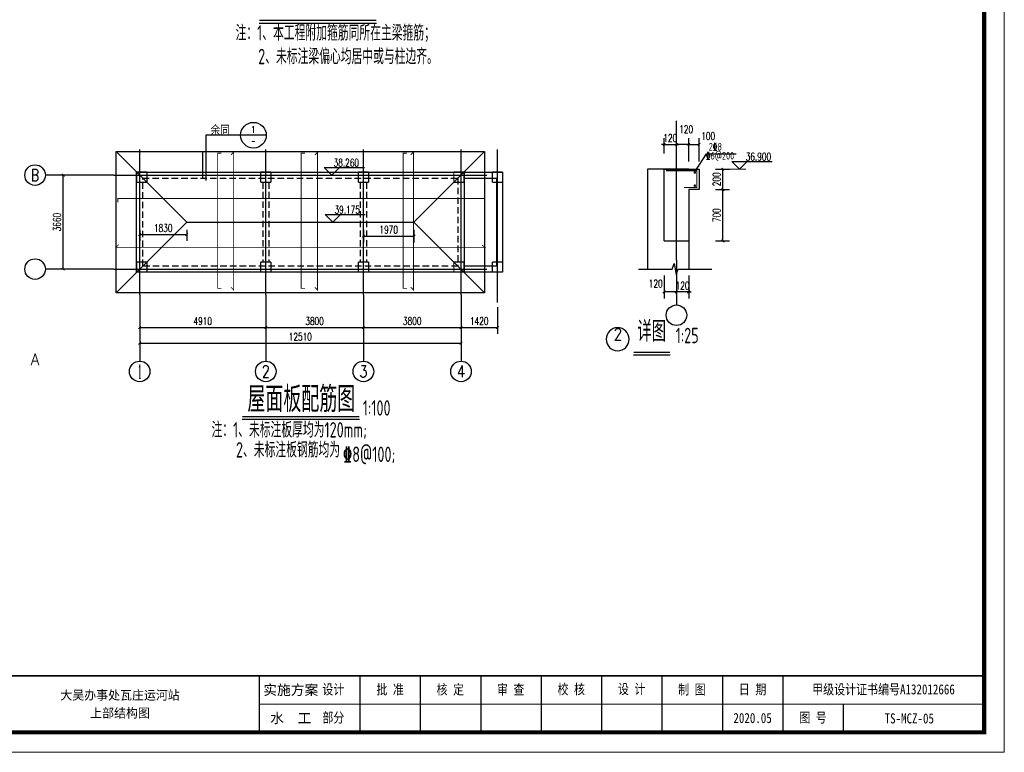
# Model space of a CAD drawing. Extents: x -312340 to 313322, y -38051 to 526488.
# Tile 10 of 11: x -153105 to -114772, y 136570 to 165107. Entities that reach past the tile are written whole.
import ezdxf
from ezdxf.enums import TextEntityAlignment as Align

# ---------------------------------------------------------------- set-up
doc = ezdxf.new("R2010")
doc.units = 0
doc.header["$LTSCALE"] = 1000
doc.header["$MEASUREMENT"] = 0
doc.linetypes.add('CENTER', pattern=[2, 1.25, -0.25, 0.25, -0.25])
doc.linetypes.add('HIDDEN', pattern=[0.375, 0.25, -0.125])
doc.layers.get('0').update_dxf_attribs({"linetype": 'CONTINUOUS'})
doc.layers.get('defpoints').update_dxf_attribs({"linetype": 'CONTINUOUS'})
for name, color, linetype in [('AXIS', 253, 'CENTER'), ('AXIS_TEXT', 7, 'CONTINUOUS'), ('COLUMN', 255, 'CONTINUOUS'), ('DIM', 3, 'CONTINUOUS'), ('DIM_ELEV', 3, 'CONTINUOUS'), ('DIM_IDEN', 3, 'CONTINUOUS'), ('DIM_SYMB', 3, 'CONTINUOUS'), ('DOTE', 1, 'CONTINUOUS'), ('PUB_DIM', 3, 'CONTINUOUS'), ('PUB_TEXT', 7, 'CONTINUOUS'), ('REIN', 1, 'CONTINUOUS'), ('TEXT', 7, 'CONTINUOUS'), ('THICK', 6, 'CONTINUOUS'), ('THIN', 7, 'CONTINUOUS'), ('TQTC', 3, 'CONTINUOUS'), ('柱__纵筋', 1, 'CONTINUOUS'), ('梁', 4, 'CONTINUOUS'), ('楼板正筋钢筋', 24, 'CONTINUOUS'), ('楼板负筋钢筋', 1, 'CONTINUOUS')]:
    doc.layers.add(name, color=color, linetype=linetype)
doc.styles.add('_TCH_AXIS', font='COMPLEX', dxfattribs={"bigfont": 'GBCBIG'})
doc.styles.add('_TCH_DIM', font='SIMPLEX', dxfattribs={"bigfont": 'GBCBIG'})
doc.styles.add('_TCH_DIM_T3', font='SIMPLEX', dxfattribs={"width": 0.705882, "bigfont": 'GBCBIG'})
doc.styles.add('_TCH_LABEL', font='COMPLEX', dxfattribs={"bigfont": 'GBCBIG'})
doc.styles.add('SM', font='gbenor.shx', dxfattribs={"width": 0.7, "bigfont": 'hztxt.shx'})
doc.styles.add('ST', font='txt', dxfattribs={"height": 350})
doc.styles.add('TSSD_NORM', font='tssdeng.shx', dxfattribs={"width": 0.7, "bigfont": 'hztxt.shx'})
doc.styles.add('TSSD_Rein', font='Tssdeng.shx', dxfattribs={"width": 0.7, "bigfont": 'hztxt.shx'})
doc.styles.add('图框', font='仿宋_GB2312.TTF', dxfattribs={"width": 0.8, "height": 4})
doc.styles.add('宋体', font='txt', dxfattribs={"width": 0.8, "height": 3.5})
doc.dimstyles.new('_TCH_ARCH&&100', dxfattribs={"dimtxt": 297.5, "dimasz": 100, "dimexe": 250, "dimexo": 300, "dimgap": 100, "dimtad": 1, "dimdec": 0, "dimzin": 0, "dimdsep": 46, "dimtxsty": '_TCH_DIM_T3', "dimblk": 'ARCHTICK', "dimcen": 0.09, "dimclrt": 7, "dimazin": 2, "dimtfac": 1, "dimtdec": 0, "dimtix": 1, "dimtmove": 2, "dimatfit": 3, "dimfxl": 0, "dimtolj": 1, "dimtzin": 0, "dimarcsym": 0})

# ---------------------------------------------------------------- blocks, each defined once
blk = doc.blocks.new('_ArchTick')
at = {"color": 0, "linetype": 'ByBlock', "const_width": 0.4}
blk.add_lwpolyline([(-0.5, -0.5), (0.5, 0.5)], dxfattribs=at)
blk = doc.blocks.new('*D16')
at = {"layer": 'defpoints', "color": 0, "transparency": 16777216}
for p in [(-127537, 155396), (-127057, 155446), (-127537, 154502)]:
    blk.add_point(p, dxfattribs=at)
at = {"layer": 'DIM', "color": 0, "lineweight": -2, "transparency": 16777216}
for p, q in [((-127537, 155096), (-127537, 154252)), ((-127057, 155146), (-127057, 154252)), ((-127537, 154502), (-127637, 154502)), ((-127057, 154502), (-127537, 154502)), ((-127057, 154502), (-126957, 154502))]:
    blk.add_line(p, q, dxfattribs=at)
at = {"layer": 'DIM', "color": 0, "lineweight": -2, "transparency": 16777216, "xscale": 100, "yscale": 100, "zscale": 100}
blk.add_blockref('_ArchTick', (-127537, 154502), dxfattribs=at)
at = {"layer": 'DIM', "color": 0, "lineweight": -2, "transparency": 16777216, "xscale": 100, "yscale": 100, "zscale": 100, "rotation": 180}
blk.add_blockref('_ArchTick', (-127057, 154502), dxfattribs=at)
at = {"layer": 'DIM', "color": 7, "transparency": 16777216, "insert": (-127297, 154751), "char_height": 297.5, "attachment_point": 5, "style": '_TCH_DIM_T3'}
blk.add_mtext('\\A1;120', dxfattribs=at)
blk = doc.blocks.new('*D17')
at = {"layer": 'defpoints', "color": 0, "transparency": 16777216}
for p in [(-128017, 155446), (-127537, 155446), (-128017, 154502)]:
    blk.add_point(p, dxfattribs=at)
at = {"layer": 'DIM', "color": 0, "lineweight": -2, "transparency": 16777216}
for p, q in [((-128017, 155146), (-128017, 154252)), ((-127537, 155146), (-127537, 154252)), ((-127537, 154502), (-128017, 154502))]:
    blk.add_line(p, q, dxfattribs=at)
at = {"layer": 'DIM', "color": 0, "lineweight": -2, "transparency": 16777216, "xscale": 100, "yscale": 100, "zscale": 100, "rotation": 180}
blk.add_blockref('_ArchTick', (-128017, 154502), dxfattribs=at)
at = {"layer": 'DIM', "color": 0, "lineweight": -2, "transparency": 16777216, "xscale": 100, "yscale": 100, "zscale": 100}
blk.add_blockref('_ArchTick', (-127537, 154502), dxfattribs=at)
at = {"layer": 'DIM', "color": 7, "transparency": 16777216, "insert": (-128343, 154827), "char_height": 297.5, "attachment_point": 5, "style": '_TCH_DIM_T3'}
blk.add_mtext('\\A1;120', dxfattribs=at)
blk = doc.blocks.new('*D18')
at = {"layer": 'defpoints', "color": 0, "transparency": 16777216}
for p in [(-126320, 159289), (-125725, 159289), (-126320, 158489)]:
    blk.add_point(p, dxfattribs=at)
at = {"layer": 'DIM', "color": 0, "lineweight": -2, "transparency": 16777216}
for p, q in [((-126020, 159289), (-125475, 159289)), ((-125725, 158489), (-125725, 159289)), ((-126020, 158489), (-125475, 158489))]:
    blk.add_line(p, q, dxfattribs=at)
at = {"layer": 'DIM', "color": 0, "lineweight": -2, "transparency": 16777216, "xscale": 100, "yscale": 100, "zscale": 100}
for p, rotation in [((-125725, 159289), 90), ((-125725, 158489), 270)]:
    blk.add_blockref('_ArchTick', p, dxfattribs=dict(at, rotation=rotation))
at = {"layer": 'DIM', "color": 7, "transparency": 16777216, "insert": (-125974, 158889), "char_height": 297.5, "attachment_point": 5, "rotation": 90, "style": '_TCH_DIM_T3'}
blk.add_mtext('\\A1;200', dxfattribs=at)
blk = doc.blocks.new('*D19')
at = {"layer": 'defpoints', "color": 0, "transparency": 16777216}
for p in [(-126320, 158489), (-125725, 158489), (-126320, 156489)]:
    blk.add_point(p, dxfattribs=at)
at = {"layer": 'DIM', "color": 0, "lineweight": -2, "transparency": 16777216}
for p, q in [((-126020, 158489), (-125475, 158489)), ((-125725, 156489), (-125725, 158489)), ((-126020, 156489), (-125475, 156489))]:
    blk.add_line(p, q, dxfattribs=at)
at = {"layer": 'DIM', "color": 0, "lineweight": -2, "transparency": 16777216, "xscale": 100, "yscale": 100, "zscale": 100}
for p, rotation in [((-125725, 158489), 90), ((-125725, 156489), 270)]:
    blk.add_blockref('_ArchTick', p, dxfattribs=dict(at, rotation=rotation))
at = {"layer": 'DIM', "color": 7, "transparency": 16777216, "insert": (-125974, 157489), "char_height": 297.5, "attachment_point": 5, "rotation": 90, "style": '_TCH_DIM_T3'}
blk.add_mtext('\\A1;700', dxfattribs=at)
blk = doc.blocks.new('*D20')
at = {"layer": 'defpoints', "color": 0, "transparency": 16777216}
for p in [(-126657, 160247), (-127057, 159289), (-126657, 159289)]:
    blk.add_point(p, dxfattribs=at)
at = {"layer": 'DIM', "color": 0, "lineweight": -2, "transparency": 16777216}
for p, q in [((-127057, 159589), (-127057, 160497)), ((-127057, 160247), (-126657, 160247)), ((-126657, 159589), (-126657, 160497))]:
    blk.add_line(p, q, dxfattribs=at)
at = {"layer": 'DIM', "color": 0, "lineweight": -2, "transparency": 16777216, "xscale": 100, "yscale": 100, "zscale": 100, "rotation": 180}
blk.add_blockref('_ArchTick', (-127057, 160247), dxfattribs=at)
at = {"layer": 'DIM', "color": 0, "lineweight": -2, "transparency": 16777216, "xscale": 100, "yscale": 100, "zscale": 100}
blk.add_blockref('_ArchTick', (-126657, 160247), dxfattribs=at)
at = {"layer": 'DIM', "color": 7, "transparency": 16777216, "insert": (-126300, 160572), "char_height": 297.5, "attachment_point": 5, "style": '_TCH_DIM_T3'}
blk.add_mtext('\\A1;100', dxfattribs=at)
blk = doc.blocks.new('*D21')
at = {"layer": 'defpoints', "color": 0, "transparency": 16777216}
for p in [(-127537, 160247), (-127537, 159661), (-127057, 159589)]:
    blk.add_point(p, dxfattribs=at)
at = {"layer": 'DIM', "color": 0, "lineweight": -2, "transparency": 16777216}
for p, q in [((-127537, 159961), (-127537, 160497)), ((-127057, 160247), (-127537, 160247)), ((-127057, 159889), (-127057, 160497))]:
    blk.add_line(p, q, dxfattribs=at)
at = {"layer": 'DIM', "color": 0, "lineweight": -2, "transparency": 16777216, "xscale": 100, "yscale": 100, "zscale": 100, "rotation": 180}
blk.add_blockref('_ArchTick', (-127537, 160247), dxfattribs=at)
at = {"layer": 'DIM', "color": 0, "lineweight": -2, "transparency": 16777216, "xscale": 100, "yscale": 100, "zscale": 100}
blk.add_blockref('_ArchTick', (-127057, 160247), dxfattribs=at)
at = {"layer": 'DIM', "color": 7, "transparency": 16777216, "insert": (-127160, 160836), "char_height": 297.5, "attachment_point": 5, "style": '_TCH_DIM_T3'}
blk.add_mtext('\\A1;120', dxfattribs=at)
blk = doc.blocks.new('*D22')
at = {"layer": 'defpoints', "color": 0, "transparency": 16777216}
for p in [(-127537, 160247), (-128017, 159589), (-127537, 159589)]:
    blk.add_point(p, dxfattribs=at)
at = {"layer": 'DIM', "color": 0, "lineweight": -2, "transparency": 16777216}
for p, q in [((-128017, 160247), (-128117, 160247)), ((-128017, 159889), (-128017, 160497)), ((-128017, 160247), (-127537, 160247)), ((-127537, 159889), (-127537, 160497)), ((-127537, 160247), (-127437, 160247))]:
    blk.add_line(p, q, dxfattribs=at)
at = {"layer": 'DIM', "color": 0, "lineweight": -2, "transparency": 16777216, "xscale": 100, "yscale": 100, "zscale": 100}
blk.add_blockref('_ArchTick', (-128017, 160247), dxfattribs=at)
at = {"layer": 'DIM', "color": 0, "lineweight": -2, "transparency": 16777216, "xscale": 100, "yscale": 100, "zscale": 100, "rotation": 180}
blk.add_blockref('_ArchTick', (-127537, 160247), dxfattribs=at)
at = {"layer": 'DIM', "color": 7, "transparency": 16777216, "insert": (-127777, 160496), "char_height": 297.5, "attachment_point": 5, "style": '_TCH_DIM_T3'}
blk.add_mtext('\\A1;120', dxfattribs=at)
blk = doc.blocks.new('*D24')
at = {"layer": 'defpoints', "color": 0, "linetype": 'ByBlock', "transparency": 16777216}
for p in [(-139724, 157222), (-137754, 157222), (-137754, 156678)]:
    blk.add_point(p, dxfattribs=at)
at = {"layer": 'PUB_DIM', "color": 0, "linetype": 'ByBlock', "lineweight": -2, "transparency": 16777216}
for p, q in [((-139724, 156922), (-139724, 156428)), ((-137754, 156922), (-137754, 156428)), ((-139724, 156678), (-137754, 156678))]:
    blk.add_line(p, q, dxfattribs=at)
at = {"layer": 'PUB_DIM', "color": 0, "linetype": 'ByBlock', "lineweight": -2, "transparency": 16777216, "xscale": 100, "yscale": 100, "zscale": 100, "rotation": 180}
blk.add_blockref('_ArchTick', (-139724, 156678), dxfattribs=at)
at = {"layer": 'PUB_DIM', "color": 0, "linetype": 'ByBlock', "lineweight": -2, "transparency": 16777216, "xscale": 100, "yscale": 100, "zscale": 100}
blk.add_blockref('_ArchTick', (-137754, 156678), dxfattribs=at)
at = {"layer": 'PUB_DIM', "color": 7, "linetype": 'ByBlock', "transparency": 16777216, "insert": (-138739, 156927), "char_height": 297.5, "attachment_point": 5, "style": '_TCH_DIM_T3'}
blk.add_mtext('\\A1;1970', dxfattribs=at)
blk = doc.blocks.new('*D25')
at = {"layer": 'defpoints', "color": 0, "linetype": 'ByBlock', "transparency": 16777216}
for p in [(-148434, 157222), (-146604, 157222), (-146604, 156741)]:
    blk.add_point(p, dxfattribs=at)
at = {"layer": 'PUB_DIM', "color": 0, "linetype": 'ByBlock', "lineweight": -2, "transparency": 16777216}
for p, q in [((-148434, 156922), (-148434, 156491)), ((-146604, 156922), (-146604, 156491)), ((-148434, 156741), (-146604, 156741))]:
    blk.add_line(p, q, dxfattribs=at)
at = {"layer": 'PUB_DIM', "color": 0, "linetype": 'ByBlock', "lineweight": -2, "transparency": 16777216, "xscale": 100, "yscale": 100, "zscale": 100, "rotation": 180}
blk.add_blockref('_ArchTick', (-148434, 156741), dxfattribs=at)
at = {"layer": 'PUB_DIM', "color": 0, "linetype": 'ByBlock', "lineweight": -2, "transparency": 16777216, "xscale": 100, "yscale": 100, "zscale": 100}
blk.add_blockref('_ArchTick', (-146604, 156741), dxfattribs=at)
at = {"layer": 'PUB_DIM', "color": 7, "linetype": 'ByBlock', "transparency": 16777216, "insert": (-147519, 156990), "char_height": 297.5, "attachment_point": 5, "style": '_TCH_DIM_T3'}
blk.add_mtext('\\A1;1830', dxfattribs=at)
blk = doc.blocks.new('*D26')
at = {"layer": 'defpoints', "color": 0, "transparency": 16777216}
for p in [(-151407, 159052), (-149434, 159052), (-149434, 155392)]:
    blk.add_point(p, dxfattribs=at)
at = {"layer": 'DIM', "color": 0, "lineweight": -2, "transparency": 16777216}
for p, q in [((-149734, 159052), (-151657, 159052)), ((-151407, 155392), (-151407, 159052)), ((-149734, 155392), (-151657, 155392))]:
    blk.add_line(p, q, dxfattribs=at)
at = {"layer": 'DIM', "color": 0, "lineweight": -2, "transparency": 16777216, "xscale": 100, "yscale": 100, "zscale": 100}
for p, rotation in [((-151407, 159052), 90), ((-151407, 155392), 270)]:
    blk.add_blockref('_ArchTick', p, dxfattribs=dict(at, rotation=rotation))
at = {"layer": 'DIM', "color": 7, "transparency": 16777216, "insert": (-151656, 157222), "char_height": 297.5, "attachment_point": 5, "rotation": 90, "style": '_TCH_DIM_T3'}
blk.add_mtext('\\A1;3660', dxfattribs=at)
blk = doc.blocks.new('*D27')
at = {"layer": 'defpoints', "color": 0, "transparency": 16777216}
for p in [(-148434, 154203), (-143524, 154203), (-143524, 153117)]:
    blk.add_point(p, dxfattribs=at)
at = {"layer": 'DIM', "color": 0, "lineweight": -2, "transparency": 16777216}
for p, q in [((-148434, 153903), (-148434, 152867)), ((-143524, 153903), (-143524, 152867)), ((-148434, 153117), (-143524, 153117))]:
    blk.add_line(p, q, dxfattribs=at)
at = {"layer": 'DIM', "color": 0, "lineweight": -2, "transparency": 16777216, "xscale": 100, "yscale": 100, "zscale": 100, "rotation": 180}
blk.add_blockref('_ArchTick', (-148434, 153117), dxfattribs=at)
at = {"layer": 'DIM', "color": 0, "lineweight": -2, "transparency": 16777216, "xscale": 100, "yscale": 100, "zscale": 100}
blk.add_blockref('_ArchTick', (-143524, 153117), dxfattribs=at)
at = {"layer": 'DIM', "color": 7, "transparency": 16777216, "insert": (-145979, 153366), "char_height": 297.5, "attachment_point": 5, "style": '_TCH_DIM_T3'}
blk.add_mtext('\\A1;4910', dxfattribs=at)
blk = doc.blocks.new('*D28')
at = {"layer": 'defpoints', "color": 0, "transparency": 16777216}
for p in [(-143524, 154203), (-139724, 154203), (-139724, 153117)]:
    blk.add_point(p, dxfattribs=at)
at = {"layer": 'DIM', "color": 0, "lineweight": -2, "transparency": 16777216}
for p, q in [((-143524, 153903), (-143524, 152867)), ((-139724, 153903), (-139724, 152867)), ((-143524, 153117), (-139724, 153117))]:
    blk.add_line(p, q, dxfattribs=at)
at = {"layer": 'DIM', "color": 0, "lineweight": -2, "transparency": 16777216, "xscale": 100, "yscale": 100, "zscale": 100, "rotation": 180}
blk.add_blockref('_ArchTick', (-143524, 153117), dxfattribs=at)
at = {"layer": 'DIM', "color": 0, "lineweight": -2, "transparency": 16777216, "xscale": 100, "yscale": 100, "zscale": 100}
blk.add_blockref('_ArchTick', (-139724, 153117), dxfattribs=at)
at = {"layer": 'DIM', "color": 7, "transparency": 16777216, "insert": (-141624, 153366), "char_height": 297.5, "attachment_point": 5, "style": '_TCH_DIM_T3'}
blk.add_mtext('\\A1;3800', dxfattribs=at)
blk = doc.blocks.new('*D29')
at = {"layer": 'defpoints', "color": 0, "transparency": 16777216}
for p in [(-139724, 154203), (-135924, 154203), (-135924, 153117)]:
    blk.add_point(p, dxfattribs=at)
at = {"layer": 'DIM', "color": 0, "lineweight": -2, "transparency": 16777216}
for p, q in [((-139724, 153903), (-139724, 152867)), ((-135924, 153903), (-135924, 152867)), ((-139724, 153117), (-135924, 153117))]:
    blk.add_line(p, q, dxfattribs=at)
at = {"layer": 'DIM', "color": 0, "lineweight": -2, "transparency": 16777216, "xscale": 100, "yscale": 100, "zscale": 100, "rotation": 180}
blk.add_blockref('_ArchTick', (-139724, 153117), dxfattribs=at)
at = {"layer": 'DIM', "color": 0, "lineweight": -2, "transparency": 16777216, "xscale": 100, "yscale": 100, "zscale": 100}
blk.add_blockref('_ArchTick', (-135924, 153117), dxfattribs=at)
at = {"layer": 'DIM', "color": 7, "transparency": 16777216, "insert": (-137824, 153366), "char_height": 297.5, "attachment_point": 5, "style": '_TCH_DIM_T3'}
blk.add_mtext('\\A1;3800', dxfattribs=at)
blk = doc.blocks.new('*D30')
at = {"layer": 'defpoints', "color": 0, "transparency": 16777216}
for p in [(-135924, 154203), (-134504, 154203), (-134504, 153117)]:
    blk.add_point(p, dxfattribs=at)
at = {"layer": 'DIM', "color": 0, "lineweight": -2, "transparency": 16777216}
for p, q in [((-135924, 153903), (-135924, 152867)), ((-134504, 153903), (-134504, 152867)), ((-135924, 153117), (-134504, 153117))]:
    blk.add_line(p, q, dxfattribs=at)
at = {"layer": 'DIM', "color": 0, "lineweight": -2, "transparency": 16777216, "xscale": 100, "yscale": 100, "zscale": 100, "rotation": 180}
blk.add_blockref('_ArchTick', (-135924, 153117), dxfattribs=at)
at = {"layer": 'DIM', "color": 0, "lineweight": -2, "transparency": 16777216, "xscale": 100, "yscale": 100, "zscale": 100}
blk.add_blockref('_ArchTick', (-134504, 153117), dxfattribs=at)
at = {"layer": 'DIM', "color": 7, "transparency": 16777216, "insert": (-135214, 153366), "char_height": 297.5, "attachment_point": 5, "style": '_TCH_DIM_T3'}
blk.add_mtext('\\A1;1420', dxfattribs=at)
blk = doc.blocks.new('*D31')
at = {"layer": 'defpoints', "color": 0, "transparency": 16777216}
for p in [(-148434, 154392), (-135924, 154392), (-135924, 152506)]:
    blk.add_point(p, dxfattribs=at)
at = {"layer": 'DIM', "color": 0, "lineweight": -2, "transparency": 16777216}
for p, q in [((-148434, 154092), (-148434, 152256)), ((-135924, 154092), (-135924, 152256)), ((-148434, 152506), (-135924, 152506))]:
    blk.add_line(p, q, dxfattribs=at)
at = {"layer": 'DIM', "color": 0, "lineweight": -2, "transparency": 16777216, "xscale": 100, "yscale": 100, "zscale": 100, "rotation": 180}
blk.add_blockref('_ArchTick', (-148434, 152506), dxfattribs=at)
at = {"layer": 'DIM', "color": 0, "lineweight": -2, "transparency": 16777216, "xscale": 100, "yscale": 100, "zscale": 100}
blk.add_blockref('_ArchTick', (-135924, 152506), dxfattribs=at)
at = {"layer": 'DIM', "color": 7, "transparency": 16777216, "insert": (-142179, 152755), "char_height": 297.5, "attachment_point": 5, "style": '_TCH_DIM_T3'}
blk.add_mtext('\\A1;12510', dxfattribs=at)
blk = doc.blocks.new('tk')
at = {"lineweight": 0}
for p, q in [((420, 297), (420, 0)), ((415, 12), (235, 12)), ((420, 0), (0, 0))]:
    blk.add_line(p, q, dxfattribs=at)
for p, q in [((235, 19), (235, 5)), ((260, 19), (260, 5)), ((275, 19), (275, 5)), ((290, 19), (290, 5)), ((305, 19), (305, 5)), ((320, 19), (320, 5)), ((335, 19), (335, 5)), ((350, 19), (350, 5)), ((365, 19), (365, 5)), ((380, 12), (380, 5))]:
    blk.add_line(p, q)
at = {"lineweight": 0, "const_width": 1}
blk.add_lwpolyline([(25, 292), (415, 292), (415, 5), (25, 5)], close=True, dxfattribs=at)
at = {"lineweight": 0, "const_width": 0.4}
blk.add_lwpolyline([(415, 19), (25, 19)], dxfattribs=at)
at = {"style": '图框'}
for s, p in [('实施方案', (242.83, 15.5)), ('水  工', (242.83, 8.5))]:
    blk.add_text(s, height=2.5, dxfattribs=at).set_placement(p, align=Align.MIDDLE_CENTER)
at = {"char_height": 2.5, "attachment_point": 5, "style": '图框'}
for s, insert in [('设计', (253.4, 15.5)), ('批 准', (267.5, 15.5)), ('核 定', (282.44, 15.47)), ('审 查', (297.43, 15.47)), ('校 核', (312.47, 15.54)), ('设 计', (327.47, 15.59)), ('制 图', (342.42, 15.48)), ('日 期', (357.5, 15.5)), ('甲级设计证书编号A132012666', (390, 15.5)), ('部分', (253.4, 8.5)), ('2020.05', (357.5, 8.5)), ('图 号', (372.5, 8.5))]:
    blk.add_mtext(s, dxfattribs=dict(at, insert=insert))

msp = doc.modelspace()

# ---------------------------------------------------------------- linework, layer by layer
for p, q in [((-145856, 160607.6), (-145856, 158843.7)), ((-126820.7, 159178), (-126370.6, 159879.9)), ((-128657, 159288.8), (-128657, 155395.6)), ((-128017, 159288.8), (-128657, 159288.8)), ((-128017, 156488.8), (-128017, 159288.8)), ((-128017, 159288.8), (-127057, 159288.8)), ((-127057, 159288.8), (-128017, 159288.8)), ((-127057, 159288.8), (-127057, 159288.8)), ((-127057, 159288.8), (-126657, 159288.8)), ((-126657, 159288.8), (-126657, 158488.8)), ((-126657, 158488.8), (-127057, 158488.8)), ((-127057, 158488.8), (-127057, 156488.8)), ((-128017, 156488.8), (-127057, 156488.8)), ((-127057, 156488.8), (-127057, 155395.6))]:
    msp.add_line(p, q)
at = {"ltscale": 10}
for p, q in [((-146604.1, 157222.2), (-149354.1, 159972.2)), ((-137754.1, 157222.2), (-135004.1, 159972.2)), ((-146604.1, 157222.2), (-149354.1, 154472.2)), ((-146604.1, 157222.2), (-137754.1, 157222.2)), ((-137754.1, 157222.2), (-135004.1, 154472.2))]:
    msp.add_line(p, q, dxfattribs=at)
msp.add_lwpolyline([(-149354.1, 159972.2), (-135004.1, 159972.2), (-135004.1, 154472.2), (-149354.1, 154472.2)], close=True, dxfattribs=at)
at = {"const_width": 50}
msp.add_lwpolyline([(-145981.5, 159972.2), (-145981.5, 158926.2)], dxfattribs=at)
for start, end in [(0, 180), (180, 0)]:
    msp.add_arc((-129825.8, 152660.3), 448, start, end)
at = {"layer": 'AXIS', "color": 0, "linetype": 'ByBlock'}
msp.add_line((-126370.6, 159879.9), (-125206.5, 159879.9), dxfattribs=at)
at = {"layer": 'COLUMN', "const_width": 50}
for points in [[(-148554.1, 159172.2), (-148554.1, 158772.2)], [(-148154.1, 159172.2), (-148554.1, 159172.2)], [(-148154.1, 158772.2), (-148154.1, 159172.2)], [(-143724.1, 159172.2), (-143724.1, 158772.2)], [(-143324.1, 159172.2), (-143724.1, 159172.2)], [(-143324.1, 158772.2), (-143324.1, 159172.2)], [(-139924.1, 159172.2), (-139924.1, 158772.2)], [(-139524.1, 159172.2), (-139924.1, 159172.2)], [(-139524.1, 158772.2), (-139524.1, 159172.2)], [(-136204.1, 159172.2), (-136204.1, 158772.2)], [(-135804.1, 159172.2), (-136204.1, 159172.2)], [(-135804.1, 158772.2), (-135804.1, 159172.2)], [(-134704.1, 159172.2), (-134704.1, 158772.2)], [(-134304.1, 159172.2), (-134704.1, 159172.2)], [(-134304.1, 158772.2), (-134304.1, 159172.2)], [(-148554.1, 158772.2), (-148154.1, 158772.2)], [(-143724.1, 158772.2), (-143324.1, 158772.2)], [(-139924.1, 158772.2), (-139524.1, 158772.2)], [(-136204.1, 158772.2), (-135804.1, 158772.2)], [(-134704.1, 158772.2), (-134304.1, 158772.2)], [(-148554.1, 155672.2), (-148554.1, 155272.2)], [(-148154.1, 155672.2), (-148554.1, 155672.2)], [(-148154.1, 155272.2), (-148154.1, 155672.2)], [(-143724.1, 155672.2), (-143724.1, 155272.2)], [(-143324.1, 155672.2), (-143724.1, 155672.2)], [(-143324.1, 155272.2), (-143324.1, 155672.2)], [(-139924.1, 155672.2), (-139924.1, 155272.2)], [(-139524.1, 155672.2), (-139924.1, 155672.2)], [(-139524.1, 155272.2), (-139524.1, 155672.2)], [(-136204.1, 155672.2), (-136204.1, 155272.2)], [(-135804.1, 155672.2), (-136204.1, 155672.2)], [(-135804.1, 155272.2), (-135804.1, 155672.2)], [(-134704.1, 155672.2), (-134704.1, 155272.2)], [(-134304.1, 155672.2), (-134704.1, 155672.2)], [(-134304.1, 155272.2), (-134304.1, 155672.2)], [(-148554.1, 155272.2), (-148154.1, 155272.2)], [(-143724.1, 155272.2), (-143324.1, 155272.2)], [(-139924.1, 155272.2), (-139524.1, 155272.2)], [(-136204.1, 155272.2), (-135804.1, 155272.2)], [(-134704.1, 155272.2), (-134304.1, 155272.2)]]:
    msp.add_lwpolyline(points, dxfattribs=at)
at = {"layer": 'DIM', "color": 0, "linetype": 'ByBlock'}
msp.add_line((-125378, 159588.8), (-123809.4, 159588.8), dxfattribs=at)
at = {"layer": 'DIM'}
for p, q in [((-149434.1, 159052.2), (-152106.9, 159052.2)), ((-127537, 155745.9), (-127537, 153995.4)), ((-149434.1, 155392.2), (-152106.9, 155392.2)), ((-148434.1, 154392.2), (-148434.1, 151806.1)), ((-143524.1, 154392.2), (-143524.1, 151806.1)), ((-139724.1, 154392.2), (-139724.1, 151806.1)), ((-135924.1, 154392.2), (-135924.1, 151806.1))]:
    msp.add_line(p, q, dxfattribs=at)
for centre in [(-152506.9, 159052.2), (-152506.9, 155392.2), (-127537, 153595.4), (-148434.1, 151406.1), (-143524.1, 151406.1), (-139724.1, 151406.1), (-135924.1, 151406.1)]:
    msp.add_circle(centre, 400, dxfattribs=at)
at = {"layer": 'DIM_ELEV'}
for p, q in [((-125078, 159288.8), (-125378, 159588.8)), ((-125078, 159288.8), (-124778, 159588.8)), ((-140951.4, 159052.2), (-141251.4, 159352.2)), ((-141251.4, 159352.2), (-139686.4, 159352.2)), ((-140951.4, 159052.2), (-140651.4, 159352.2)), ((-140915.1, 157222.2), (-141215.1, 157522.2)), ((-141215.1, 157522.2), (-139650.1, 157522.2)), ((-140915.1, 157222.2), (-140615.1, 157522.2))]:
    msp.add_line(p, q, dxfattribs=at)
at = {"layer": 'DIM_ELEV', "lineweight": 20}
msp.add_line((-124839.4, 159288.8), (-125775.1, 159288.8), dxfattribs=at)
at = {"layer": 'DIM_IDEN'}
for p, q in [((-144505.6, 160607.6), (-145856, 160607.6)), ((-143505.6, 160607.6), (-144505.6, 160607.6))]:
    msp.add_line(p, q, dxfattribs=at)
msp.add_circle((-144005.6, 160607.6), 500, dxfattribs=at)
at = {"layer": 'DIM_SYMB'}
msp.add_lwpolyline([(-129017.1, 155395.6), (-127700.4, 155395.6), (-127623.9, 155605.6), (-127549.9, 155185.6), (-127475.4, 155395.6), (-126158.6, 155395.6)], dxfattribs=at)
at = {"layer": 'DOTE'}
for p, q in [((-127537, 155745.9), (-127537, 161167.7)), ((-148434.1, 154392.2), (-148434.1, 160052.2)), ((-143524.1, 154392.2), (-143524.1, 160052.2)), ((-139724.1, 154392.2), (-139724.1, 160052.2)), ((-135924.1, 154392.2), (-135924.1, 160052.2)), ((-134504.1, 154092.2), (-134504.1, 160052.2)), ((-149434.1, 159052.2), (-134924.1, 159052.2)), ((-149434.1, 155392.2), (-134924.1, 155392.2))]:
    msp.add_line(p, q, dxfattribs=at)
at = {"layer": 'REIN', "const_width": 50}
for points in [[(-126845.7, 159153, 1), (-126795.7, 159153, 1)], [(-126845.7, 158640.2, 1), (-126795.7, 158640.2, 1)]]:
    msp.add_lwpolyline(points, format="xyb", close=True, dxfattribs=at)
at = {"layer": 'THICK', "const_width": 50}
for points in [[(-143779.1, 165077.4), (-139217.4, 165077.4)], [(-129203.5, 152149.8), (-127786.6, 152149.8)], [(-144442.6, 149646.8), (-139881, 149646.8)]]:
    msp.add_lwpolyline(points, dxfattribs=at)
at = {"layer": 'THIN'}
for points in [[(-143779.1, 164977.4), (-139217.4, 164977.4)], [(-129203.5, 152049.8), (-127786.6, 152049.8)], [(-144442.6, 149546.8), (-139881, 149546.8)]]:
    msp.add_lwpolyline(points, dxfattribs=at)
at = {"layer": '柱__纵筋', "const_width": 45}
msp.add_lwpolyline([(-127944.9, 159226.5), (-126739.9, 159226.5), (-126739.9, 158567.8), (-127245.5, 158567.8)], dxfattribs=at)
at = {"layer": '梁', "linetype": 'HIDDEN'}
for p, q in [((-143644.1, 158772.2), (-143644.1, 155672.2)), ((-143404.1, 158772.2), (-143404.1, 155672.2)), ((-139844.1, 158772.2), (-139844.1, 155672.2)), ((-139604.1, 158772.2), (-139604.1, 155672.2))]:
    msp.add_line(p, q, dxfattribs=at)
at = {"layer": '梁'}
msp.add_lwpolyline([(-148554.1, 159172.2), (-135804.1, 159172.2), (-135804.1, 155272.2), (-148554.1, 155272.2)], close=True, dxfattribs=at)
msp.add_lwpolyline([(-148554.1, 159172.2), (-135804.1, 159172.2), (-135804.1, 155272.2), (-148554.1, 155272.2)], close=True, dxfattribs=at)
for points in [[(-135804.1, 159172.2), (-134304.1, 159172.2), (-134304.1, 155272.2), (-135804.1, 155272.2)], [(-135804.1, 158932.2), (-134544.1, 158932.2), (-134544.1, 155512.2), (-135804.1, 155512.2)]]:
    msp.add_lwpolyline(points, dxfattribs=at)
at = {"layer": '梁', "linetype": 'HIDDEN'}
msp.add_lwpolyline([(-148314.1, 158932.2), (-136044.1, 158932.2), (-136044.1, 155512.2), (-148314.1, 155512.2)], close=True, dxfattribs=at)
at = {"layer": '楼板正筋钢筋', "const_width": 35}
for points in [[(-144880.6, 159838.3), (-144774.6, 159944.4), (-144774.6, 154577.1), (-144880.6, 154683.1)], [(-141616.1, 159838.3), (-141510.1, 159944.4), (-141510.1, 154577.1), (-141616.1, 154683.1)], [(-137883.1, 159838.3), (-137777.1, 159944.4), (-137777.1, 154577.1), (-137883.1, 154683.1)], [(-135107, 156328.9), (-134987, 156240.5), (-149355.2, 156240.5), (-149249.1, 156346.6)]]:
    msp.add_lwpolyline(points, dxfattribs=at)
at = {"layer": '楼板负筋钢筋', "const_width": 35}
for points in [[(-145249.7, 159903.2), (-145399.7, 159903.2), (-145399.7, 154643.3), (-145249.7, 154643.3)], [(-141994.6, 159903.2), (-142144.6, 159903.2), (-142144.6, 154643.3), (-141994.6, 154643.3)], [(-138028.8, 159903.2), (-138178.8, 159903.2), (-138178.8, 154643.3), (-138028.8, 154643.3)], [(-135004.1, 157994.9), (-135004.1, 158144.9), (-149285.1, 158144.9), (-149285.1, 157994.9)]]:
    msp.add_lwpolyline(points, dxfattribs=at)

# ---------------------------------------------------------------- block references
at = {"xscale": 156.8000000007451, "yscale": 156.7999999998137, "zscale": 156.8000000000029}
msp.add_blockref('tk', (-180627.7, 136570.4), dxfattribs=at)

# ---------------------------------------------------------------- texts
at = {"style": 'SM', "width": 0.7}
msp.add_text('余同', height=400, dxfattribs=at).set_placement((-145297.4, 160817.9), align=Align.MIDDLE)
at = {"insert": (-118470.7, 137888), "char_height": 392, "attachment_point": 5, "style": '宋体'}
msp.add_mtext('TS-MCZ-05', dxfattribs=at)
at = {"layer": 'AXIS_TEXT', "style": '_TCH_AXIS'}
for s, height, width, p, p2 in [('B', 465.9, 1.238095, (-152662.3, 158819.2), (-152351.6, 158819.2)), ('A', 445.4, 0.888889, (-152676.6, 151653.3), (-152337.3, 151653.3)), ('1', 544.8, 1.238095, (-148498.9, 151133.7), (-148369.2, 151133.7)), ('2', 465.9, 1.238095, (-143679.4, 151173.1), (-143368.7, 151173.1)), ('3', 465.9, 1.238095, (-139879.4, 151173.1), (-139568.7, 151173.1)), ('4', 455.7, 1.238095, (-136086.8, 151178.3), (-135761.3, 151178.3))]:
    msp.add_text(s, height=height, dxfattribs=dict(at, width=width)).set_placement(p, p2, align=Align.FIT)
at = {"layer": 'PUB_TEXT', "style": '_TCH_LABEL'}
for s, width, p, p2 in [('1', 1.555556, (-144092.6, 160700.1), (-143918.6, 160700.1)), ('-', 0.777778, (-144092.6, 160254), (-143918.6, 160254))]:
    msp.add_text(s, height=261, dxfattribs=dict(at, width=width)).set_placement(p, p2, align=Align.FIT)
at = {"layer": 'PUB_TEXT', "style": '_TCH_DIM', "width": 0.705882}
for s, p in [('36.900', (-124839.7, 159622.1)), ('38.260', (-140884.8, 159385.4)), ('39.175', (-140848.5, 157555.4))]:
    msp.add_text(s, height=297.5, dxfattribs=at).set_placement(p)
at = {"layer": 'TEXT', "width": 0.7}
for s, height, style, p in [('注：1、本工程附加箍筋同所在主梁箍筋；', 600, 'TSSD_NORM', (-144701.4, 164112.3)), ('2%%1328 ', 300, 'TSSD_Rein', (-126279.6, 159918.2)), ('%%1326@200', 300, 'TSSD_Rein', (-126390.4, 159568.4)), ('详图', 800, 'TSSD_NORM', (-129060.7, 152326.2)), ('1:25', 600, 'TSSD_NORM', (-127567, 152326.2)), ('1:100', 600, 'TSSD_NORM', (-139746.8, 149503.5)), ('注：1、未标注板厚均为120mm;', 600, 'TSSD_NORM', (-145639.4, 148651.7)), (' 2、未标注板钢筋均为', 600, 'TSSD_NORM', (-144939.7, 147873.3))]:
    msp.add_text(s, height=height, dxfattribs=dict(at, style=style)).set_placement(p, align=Align.BOTTOM_LEFT)
at = {"layer": 'TEXT', "style": 'TSSD_NORM', "width": 0.7}
for s, height, p in [('2、未标注梁偏心均居中或与柱边齐。', 600, (-143819.8, 163372.9)), ('屋面板配筋图', 1000, (-144241, 149821.6)), ('%%1328@100;', 600, (-140517.6, 147878.5))]:
    msp.add_text(s, height=height, dxfattribs=at).set_placement(p)
at = {"layer": 'TEXT', "style": 'TSSD_Rein'}
msp.add_attdef('2', text='1', height=512, dxfattribs=at).set_placement((-129981, 152436.3), align=Align.BOTTOM_LEFT)
at = {"layer": 'TQTC', "style": 'ST'}
for s, p in [('大吴办事处瓦庄运河站', (-149199.1, 138799.6)), ('上部结构图', (-149200.9, 138102.4))]:
    msp.add_text(s, height=357.5, dxfattribs=at).set_placement(p, align=Align.MIDDLE_CENTER)

# ---------------------------------------------------------------- dimensions: what is measured, and where the dimension line sits
at = {"layer": 'DIM'}
for base, p1, p2, text, picture, middle in [((-127537, 160246.9), (-127057, 159588.8), (-127537, 159660.6), '120', '*D21', (-127159.6, 160836.1)), ((-126657, 160246.9), (-127057, 159288.8), (-126657, 159288.8), '100', '*D20', (-126299.6, 160571.9)), ((-128017, 154501.9), (-127537, 155445.9), (-128017, 155445.9), '120', '*D17', (-128343.1, 154826.9))]:
    dim = msp.add_linear_dim(base=base, p1=p1, p2=p2, text=text, dimstyle='_TCH_ARCH&&100', dxfattribs=at)
    dim.commit()
    dim.dimension.update_dxf_attribs({"geometry": picture, "text_midpoint": middle, "dimtype": 128})
for base, p1, p2, angle, text, picture, middle in [((-127537, 160246.9), (-128017, 159588.8), (-127537, 159588.8), 180, '120', '*D22', (-127777, 160495.7)), ((-125725.1, 159288.8), (-126320, 158488.8), (-126320, 159288.8), 90, '200', '*D18', (-125973.9, 158888.8)), ((-125725.1, 158488.8), (-126320, 156488.8), (-126320, 158488.8), 90, '700', '*D19', (-125973.9, 157488.8))]:
    dim = msp.add_linear_dim(base=base, p1=p1, p2=p2, angle=angle, text=text, dimstyle='_TCH_ARCH&&100', dxfattribs=at)
    dim.commit()
    dim.dimension.update_dxf_attribs({"geometry": picture, "text_midpoint": middle})
for p1, p2, distance, picture, middle in [((-149434.1, 155392.2), (-149434.1, 159052.2), 1972.9, '*D26', (-151655.7, 157222.2)), ((-148434.1, 154392.2), (-135924.1, 154392.2), -1886.1, '*D31', (-142179.1, 152754.9)), ((-148434.1, 154203.2), (-143524.1, 154203.2), -1086.1, '*D27', (-145979.1, 153365.9)), ((-143524.1, 154203.2), (-139724.1, 154203.2), -1086.1, '*D28', (-141624.1, 153365.9)), ((-139724.1, 154203.2), (-135924.1, 154203.2), -1086.1, '*D29', (-137824.1, 153365.9)), ((-135924.1, 154203.2), (-134504.1, 154203.2), -1086.1, '*D30', (-135214.1, 153365.9))]:
    dim = msp.add_aligned_dim(p1=p1, p2=p2, distance=distance, dimstyle='_TCH_ARCH&&100', dxfattribs=at)
    dim.commit()
    dim.dimension.update_dxf_attribs({"geometry": picture, "text_midpoint": middle})
dim = msp.add_linear_dim(base=(-127537, 154501.9), p1=(-127057, 155445.9), p2=(-127537, 155395.6), text='120', dimstyle='_TCH_ARCH&&100', dxfattribs=at)
dim.commit()
dim.dimension.update_dxf_attribs({"geometry": '*D16', "text_midpoint": (-127297, 154750.7)})
at = {"layer": 'PUB_DIM', "color": 0, "linetype": 'ByBlock'}
for p1, p2, distance, picture, middle in [((-148434.1, 157222.2), (-146604.1, 157222.2), -481.4, '*D25', (-147519.1, 156989.5)), ((-139724.1, 157222.2), (-137754.1, 157222.2), -544.3, '*D24', (-138739.1, 156926.6))]:
    dim = msp.add_aligned_dim(p1=p1, p2=p2, distance=distance, dimstyle='_TCH_ARCH&&100', dxfattribs=at)
    dim.commit()
    dim.dimension.update_dxf_attribs({"geometry": picture, "text_midpoint": middle})

doc.saveas('drawing.dxf')
